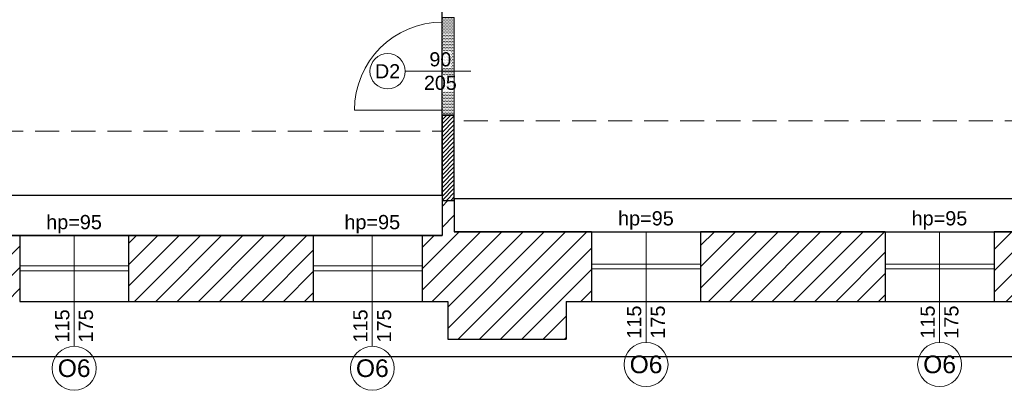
# Model space of a CAD drawing. Header units: millimetres. Extents: x 24385 to 79107, y -56478 to -23676.
# Tile 32 of 256: x 29317 to 30357, y -40361 to -39971. Entities that reach past the tile are written whole.
import ezdxf

# ---------------------------------------------------------------- set-up
doc = ezdxf.new("R2010")
doc.units = ezdxf.units.MM
doc.header["$LTSCALE"] = 2
doc.linetypes.add('HIDDENX2', pattern=[19.05, 12.7, -6.35])
for name, color, linetype, lineweight in [('0_OPIS', 7, 'Continuous', 13), ('3DPLAN_A_OKNA', 153, 'Continuous', 5), ('3DPLAN_A_TABELKA POMIESZCZEŃ', 7, 'Continuous', 0), ('3DPLAN_A_WYSOKOŚCI ZMIANA', 144, 'HIDDENX2', 5), ('A_6_STOLARKA_DRZWI', 6, 'Continuous', 0), ('A_STOL_OPIS', 55, 'Continuous', 5), ('A_TXT_STOLARKA', 131, 'Continuous', 0), ('A_WYBURZENIA', 6, 'Continuous', 0), ('A_ZESTAWIENIE STOLARKI', 3, 'Continuous', 15)]:
    doc.layers.add(name, color=color, linetype=linetype, lineweight=lineweight)
for name, color, linetype in [('3DPLAN_A_KRESKOWANIE 1', 253, 'Continuous'), ('3DPLAN_A_OPIS', 8, 'Continuous'), ('3DPLAN_K_DZIAŁOWA NISKIE', 134, 'Continuous'), ('3DPLAN_K_NOŚNA', 7, 'Continuous'), ('3DPLAN_K_OBRYS', 243, 'Continuous'), ('3DPLAN_K_OBRYS WIDOK', 242, 'Continuous')]:
    doc.layers.add(name, color=color, linetype=linetype)
doc.layers.add('3DPLAN_A_OBWIEDNIA', color=6, linetype='Continuous', plot=False)
doc.styles.add('ARIAL', font='arial.ttf')
doc.styles.add('TABEL1', font='txt')

# ---------------------------------------------------------------- blocks, each defined once
blk = doc.blocks.new('III pietrooosoo')
at = {"layer": '3DPLAN_A_KRESKOWANIE 1'}
h = blk.add_hatch(dxfattribs=at)
h.set_pattern_fill('ANSI31', color=256, scale=5, style=0)
h.set_pattern_definition([(45, (29206.918, -39107.05), (-11.22532, 11.22532), [])])
h.paths.add_polyline_path([(26781.5, -39163.6), (26781.5, -38938.6), (26746.5, -38938.6), (26746.5, -39163.6)])
h.paths.add_polyline_path([(26746.5, -39423.6), (26776, -39423.6), (26776, -39388.3), (26746.5, -39388.3)])
h.paths.add_polyline_path([(26746.5, -38938.6), (26781.5, -38938.6), (26781.5, -39163.6), (26746.5, -39163.6)])
h.paths.add_polyline_path([(27369, -39343.1), (27369, -39410.1), (27376, -39410.1), (27376, -39403.1), (27411, -39403.1), (27411, -39383.8), (27409.4, -39383.8), (27410, -39384, -0.310329), (27410.4, -39384.6), (27410.4, -39387, -0.216272), (27410.2, -39387.5), (27409.5, -39388, -0.076898), (27409.4, -39388.1, 0.840818), (27409.5, -39388.8), (27410.2, -39388.8), (27410.2, -39389), (27409.5, -39389, -0.840818), (27409.3, -39388, 0.076898), (27409.4, -39387.9), (27410.1, -39387.4, 0.216272), (27410.3, -39387), (27410.3, -39384.6, 0.310329), (27410, -39384.1), (27409, -39383.8), (27409, -39316), (27411, -39316), (27411, -39109.1), (27397, -39109.1), (27397, -39304.1), (27327, -39304.1), (27327, -39321.1), (26830, -39321.1), (26830, -39251.1), (26809.5, -39251.1), (26809.5, -39321.1), (26781.5, -39321.1), (26781.5, -39387.1), (26811, -39387.1), (26811, -39343.1)])
h.paths.add_polyline_path([(28445, -38740.1), (28445, -38698.6), (28212, -38698.6), (28212, -38637.6), (28199, -38637.6), (28199, -38740.1)])
h.paths.add_polyline_path([(28624.5, -38658.6), (28602, -38658.6), (28602, -38698.6), (28560, -38698.6), (28560, -38740.1), (28624.5, -38740.1)])
h.paths.add_polyline_path([(28628, -38870.2), (28674.8, -38870.2), (28674.8, -38878.1), (28690, -38878.1), (28690, -38734.1), (28773, -38734.1), (28773, -38698.6), (28727, -38698.6), (28727, -38658.6), (28624.5, -38658.6), (28624.5, -38740.1), (28628, -38740.1)])
h.paths.add_polyline_path([(28674.8, -38878.1), (28674.8, -38870.2), (28628, -38870.2), (28628, -38897.2), (28649, -38897.2), (28649, -38878.1)])
h.paths.add_polyline_path([(28628, -38897.2), (28628, -38924.2), (28649, -38924.2), (28649, -38897.2)])
h.paths.add_polyline_path([(28649, -38924.2), (28628, -38924.2), (28628, -39029.1), (28205, -39029.1), (28205, -39046.1), (28246, -39046.1), (28246, -39098.1), (28619, -39098.1), (28619, -39148.3), (28649, -39148.3)])
h.paths.add_polyline_path([(28770, -39380.1), (28770, -39352.6), (28655, -39352.6), (28655, -39295.6), (28649, -39295.6), (28649, -39268.1), (28619, -39268.1), (28619, -39305.1), (28603, -39305.1), (28603, -39390.6), (28909, -39390.6), (28909, -39380.1)])
h.paths.add_polyline_path([(29255, -39636.1), (29255, -39479.1), (29254, -39456.1), (29254, -39299.1), (29206, -39299.1), (29206, -39365.1), (29138, -39365.1), (29138, -39390.6), (29243, -39390.6), (29243, -39525.6), (29130, -39525.6), (29130, -39588.6), (28897, -39588.6), (28897, -39613.1), (29205, -39613.1), (29205, -39636.1)])
h.paths.add_polyline_path([(28676, -39613.1), (28676, -39693.9), (28642, -39693.9), (28642, -39636.1), (28615, -39636.1), (28615, -39598.1), (28603, -39598.1), (28603, -39526.6), (28767, -39526.6), (28767, -39613.1)])
h.paths.add_polyline_path([(28575.6, -39665.5), (28722.9, -39665.5), (28722.9, -39699.9), (28575.6, -39699.9)], flags=9)
h.paths.add_polyline_path([(28642, -39693.9), (28642, -39906.1), (28676, -39906.1), (28676, -39693.9)])
h.paths.add_polyline_path([(29061, -38734.1), (29061, -38698.6), (28888, -38698.6), (28888, -38734.1)])
h.paths.add_polyline_path([(29349, -38734.1), (29349, -38698.6), (29325, -38698.6), (29325, -38658.6), (29200, -38658.6), (29200, -38698.6), (29176, -38698.6), (29176, -38734.1)])
h.paths.add_polyline_path([(29637, -38698.6), (29464, -38698.6), (29464, -38734.1), (29637, -38734.1)])
h.paths.add_polyline_path([(29925, -38734.1), (29925, -38698.6), (29902, -38698.6), (29902, -38658.6), (29777, -38658.6), (29777, -38698.6), (29752, -38698.6), (29752, -38734.1)])
h.paths.add_polyline_path([(30040, -38734.1), (30235, -38734.1), (30235, -38698.6), (30040, -38698.6)])
h.paths.add_polyline_path([(30525, -38734.1), (30525, -38698.6), (30503, -38698.6), (30503, -38658.6), (30378, -38658.6), (30378, -38698.6), (30350, -38698.6), (30350, -38734.1)])
h.paths.add_polyline_path([(30835, -38734.1), (30835, -38698.6), (30642, -38698.6), (30642, -38734.1)])
h.paths.add_polyline_path([(31049, -38768.6), (31551, -38768.6), (31551, -38841.1), (31595, -38841.1), (31595, -38734.1), (31626, -38734.1), (31626, -38698.6), (31099, -38698.6), (31099, -38658.6), (30974, -38658.6), (30974, -38698.6), (30949, -38698.6), (30949, -38734.1), (31049, -38734.1)])
h.paths.add_polyline_path([(31551, -39073.1), (31595, -39073.1), (31595, -39018.1), (31551, -39018.1)])
h.paths.add_polyline_path([(31551, -39378.1), (31595, -39378.1), (31595, -39250.1), (31551, -39250.1)])
h.paths.add_polyline_path([(31595, -39684.1), (31595, -39554.1), (31551, -39554.1), (31551, -39684.1)])
h.paths.add_polyline_path([(31595, -39915.1), (31595, -39860.1), (31551, -39860.1), (31551, -39915.1)])
h.paths.add_polyline_path([(31551, -40194.1), (30945, -40194.1), (30945, -40267.6), (30974, -40267.6), (30974, -40307.6), (31099, -40307.6), (31099, -40267.6), (31626, -40267.6), (31626, -40194.1), (31595, -40194.1), (31595, -40092.1), (31551, -40092.1), (31551, -40194.1)], is_closed=False)
h.paths.add_polyline_path([(30638, -40267.6), (30831, -40267.6), (30831, -40194.1), (30638, -40194.1)])
h.paths.add_polyline_path([(30346, -40194.1), (30346, -40267.6), (30370, -40267.6), (30370, -40307.6), (30495, -40307.6), (30495, -40267.6), (30521, -40267.6), (30521, -40194.1)])
h.paths.add_polyline_path([(30036, -40267.6), (30231, -40267.6), (30231, -40194.1), (30036, -40194.1)])
h.paths.add_polyline_path([(29776, -40161.1), (29763, -40161.1), (29763, -40198.1), (29742, -40198.1), (29742, -40267.6), (29769, -40267.6), (29769, -40307.6), (29894, -40307.6), (29894, -40267.6), (29921, -40267.6), (29921, -40194.1), (29776, -40194.1)])
h.paths.add_polyline_path([(29432, -40198.1), (29432, -40267.6), (29627, -40267.6), (29627, -40198.1)])
h.paths.add_polyline_path([(29141, -40198.1), (29141, -40267.6), (29162, -40267.6), (29162, -40307.6), (29287, -40307.6), (29287, -40267.6), (29317, -40267.6), (29317, -40198.1)])
h.paths.add_polyline_path([(28832, -40198.1), (28832, -40267.6), (29026, -40267.6), (29026, -40198.1)])
h.paths.add_polyline_path([(28542, -40267.6), (28571, -40267.6), (28571, -40307.6), (28696, -40307.6), (28696, -40267.6), (28717, -40267.6), (28717, -40198.1), (28597.4, -40198.1), (28597.1, -40198.3, -2.544085), (28595.1, -40198.1), (28542, -40198.1)])
h.paths.add_polyline_path([(28230, -40267.6), (28427, -40267.6), (28427, -40198.1), (28230, -40198.1)])
h.paths.add_polyline_path([(28026.6, -40155.7), (28026.6, -40307.6), (28071, -40307.6), (28071, -40267.6), (28115, -40267.6), (28115, -40198.1), (28038, -40198.1), (28038, -40155.7)])
h.paths.add_polyline_path([(28026.6, -40155.7), (27982, -40155.7), (27982, -40201.1), (27902, -40201.1), (27902, -40267.6), (27946, -40267.6), (27946, -40307.6), (28026.6, -40307.6)])
h.paths.add_polyline_path([(27917, -39798.8), (27920.1, -39798.8), (27920.1, -39852.8), (27917, -39852.8), (27917, -39912.1), (27982, -39912.1), (27982, -40155.7), (28026.6, -40155.7), (28026.6, -39747.1), (27917, -39747.1)])
h.paths.add_polyline_path([(28038, -39913.1), (28092, -39913.1), (28092, -39758.1), (28038, -39758.1), (28038, -39747.1), (28026.6, -39747.1), (28026.6, -40155.7), (28038, -40155.7)])
h.paths.add_polyline_path([(27951, -39566.1), (27951, -39590.1), (27957, -39590.1), (27957, -39657.1), (28026.6, -39657.1), (28026.6, -39566.1)])
h.paths.add_polyline_path([(28162, -39588.1), (28045, -39588.1), (28045, -39598.1), (28162, -39598.1)])
h.paths.add_polyline_path([(27591, -40201.1), (27591, -40267.6), (27727, -40267.6), (27727, -40201.1)])
h.paths.add_polyline_path([(26781.5, -40201.1), (26781.5, -40267.6), (27232, -40267.6), (27232, -40307.6), (27357, -40307.6), (27357, -40267.6), (27416, -40267.6), (27416, -40201.1)])
h.paths.add_polyline_path([(26809.5, -40155.7), (26809.5, -40201.1), (26865, -40201.1), (26865, -40155.7)])
h.paths.add_polyline_path([(26809.5, -40088.1), (26809.5, -40155.7), (26865, -40155.7), (26865, -40088.1)])
h.paths.add_polyline_path([(26809.5, -40085.1), (26809.5, -40088.1), (26865, -40088.1), (26865, -40085.1)])
h.paths.add_polyline_path([(26809.5, -39863.1), (26809.5, -39910.1), (26865, -39910.1), (26865, -39863.1)])
h.paths.add_polyline_path([(27409, -39315.6), (27409, -39313.4), (27411, -39313.5), (27409.1, -39313.5), (27409.1, -39315.5), (27411, -39315.6)], flags=16)
h.paths.add_polyline_path([(28819.9, -39558.9), (28844, -39558.9), (28844, -39578.9), (28819.9, -39578.9)], flags=24)
h.paths.add_polyline_path([(28614.3, -39470.4), (28614.3, -39446.7), (28634.3, -39446.7), (28634.3, -39470.4)], flags=24)
h.paths.add_polyline_path([(28699.2, -39459.3), (28892.6, -39459.3), (28892.6, -39432.3), (28699.2, -39432.3)])
h.paths.add_polyline_path([(28699.2, -39486.3), (28892.6, -39486.3), (28892.6, -39459.3), (28699.2, -39459.3)])
h.paths.add_polyline_path([(28699.2, -39432.3), (28892.6, -39432.3), (28892.6, -39486.3), (28699.2, -39486.3)])
h.paths.add_polyline_path([(31282.9, -38730.8), (31332.2, -38730.8), (31332.2, -38753), (31282.9, -38753)], flags=24)
h.paths.add_polyline_path([(31048.2, -38730.8), (31088.9, -38730.8), (31088.9, -38753), (31048.2, -38753)], flags=24)
h.paths.add_polyline_path([(31265.2, -38739.9, 1), (31262.7, -38738.1, 1)], flags=16)
h.paths.add_polyline_path([(28712.1, -39463.6), (28749.2, -39463.6), (28749.2, -39484.1), (28712.1, -39484.1)], flags=8)
h.paths.add_polyline_path([(28712.6, -39435.9), (28779.5, -39435.9), (28779.5, -39457.5), (28712.6, -39457.5)], flags=8)
h.paths.add_polyline_path([(28654.7, -39435.9), (28689.5, -39435.9), (28689.5, -39454.1), (28654.7, -39454.1)], flags=8)
h.paths.add_polyline_path([(28758.7, -39460.6), (28782.8, -39460.6), (28782.8, -39484.6), (28758.7, -39484.6)], flags=8)
h.paths.add_polyline_path([(28699.2, -39460.9), (28699.2, -39483.1), (28699.6, -39483.1), (28699.6, -39460.9)], flags=8)
at = {"layer": '3DPLAN_A_OPIS', "lineweight": 0, "transparency": 33554687}
h = blk.add_hatch(dxfattribs=at)
h.set_pattern_fill('ANSI31', color=1)
h.set_pattern_definition([(45, (-708.4828, 5623.021), (-2.24506403, 2.24506403), [])])
h.paths.add_polyline_path([(29776, -40071.1), (29763, -40071.1), (29763, -40161.1), (29776, -40161.1), (29776, -40071.1)], is_closed=False)
at = {"layer": 'A_WYBURZENIA', "transparency": 33554687}
h = blk.add_hatch(dxfattribs=at)
h.set_pattern_fill('DOTS', color=256)
h.set_pattern_definition([(0, (10794.5573, -19643.2417), (0.79375, 1.5875), [0, -1.5875])])
h.paths.add_polyline_path([(29776, -39968.1), (29763, -39968.1), (29763, -40024.9), (29776, -40024.9), (29776, -39968.1)], is_closed=False)
h.paths.add_polyline_path([(29744.1, -40004.6), (29778.7, -40004.6), (29778.7, -40044.7), (29744.1, -40044.7)], flags=9)
h.paths.add_polyline_path([(29763, -40071.1), (29776, -40071.1), (29776, -40024.9), (29763, -40024.9), (29763, -40071.1)], is_closed=False)
at = {"layer": '3DPLAN_A_OBWIEDNIA'}
for points in [[(28038, -40155.7), (29763, -40155.7), (29763, -39736.1), (29741, -39736.1), (29741, -39659.1), (29807, -39659.1), (29807, -39479.1), (29255, -39479.1), (29255, -39636.1), (29205, -39636.1), (29205, -39613.1), (28897, -39613.1)], [(31551, -40194.1), (31551, -40159.6), (31049, -40159.6), (31049, -40085.8), (31020, -40085.8), (31020, -40159.6), (30450, -40159.6), (30450, -40085.8), (30421, -40085.8), (30421, -40159.6), (29776, -40159.6), (29776, -40194.1), (30421, -40194.1), (30421, -40150.4), (30450, -40150.4), (30450, -40194.1), (31020, -40194.1), (31020, -40150.4), (31049, -40150.4), (31049, -40194.1), (31551, -40194.1)]]:
    blk.add_lwpolyline(points, dxfattribs=at)
blk.add_lwpolyline([(28038, -40155.7), (29763, -40155.7), (29763, -40198.1), (28038, -40198.1)], close=True, dxfattribs=at)
at = {"layer": '3DPLAN_A_OKNA'}
for p, q in [((29317, -40230.3), (29432, -40230.3)), ((29627, -40230.3), (29742, -40230.3)), ((29921, -40228.3), (30036, -40228.3)), ((29921, -40228.3), (29921, -40228.3)), ((30231, -40228.3), (30346, -40228.3)), ((29317, -40235.3), (29432, -40235.3)), ((29627, -40235.3), (29742, -40235.3)), ((29921, -40233.3), (30036, -40233.3)), ((29921, -40233.3), (29921, -40233.3)), ((30231, -40233.3), (30346, -40233.3))]:
    blk.add_line(p, q, dxfattribs=at)
at = {"layer": '3DPLAN_A_OPIS', "color": 1, "lineweight": 30}
blk.add_lwpolyline([(29763, -40161.1), (29776, -40161.1), (29776, -40071.1), (29763, -40071.1)], close=True, dxfattribs=at)
at = {"layer": '3DPLAN_A_WYSOKOŚCI ZMIANA'}
for p, q in [((30421, -40077.1), (29776, -40077.1)), ((28038, -40088.1), (29763, -40088.1))]:
    blk.add_line(p, q, dxfattribs=at)
at = {"layer": '3DPLAN_K_DZIAŁOWA NISKIE'}
for p, q in [((29317, -40198.1), (29432, -40198.1)), ((29627, -40198.1), (29742, -40198.1)), ((29921, -40194.1), (30036, -40194.1)), ((29921, -40194.1), (29921, -40194.1)), ((30231, -40194.1), (30346, -40194.1))]:
    blk.add_line(p, q, dxfattribs=at)
at = {"layer": '3DPLAN_K_NOŚNA'}
for p, q in [((29763, -40071.1), (29776, -40071.1)), ((29763, -40161.1), (29776, -40161.1)), ((29763, -40161.1), (29763, -40198.1)), ((29776, -40161.1), (29776, -40194.1)), ((29141, -40198.1), (29317, -40198.1)), ((29317, -40198.1), (29317, -40267.6)), ((29432, -40198.1), (29432, -40267.6)), ((29432, -40198.1), (29627, -40198.1)), ((29627, -40198.1), (29627, -40267.6)), ((29742, -40198.1), (29742, -40267.6)), ((29742, -40198.1), (29763, -40198.1)), ((29921, -40194.1), (29776, -40194.1)), ((29921, -40194.1), (29921, -40229.1)), ((29921, -40194.1), (29921, -40229.1)), ((29921, -40194.1), (29921, -40267.6)), ((30036, -40194.1), (30036, -40267.6)), ((30231, -40194.1), (30036, -40194.1)), ((30231, -40194.1), (30231, -40267.6)), ((30346, -40194.1), (30346, -40267.6)), ((30521, -40194.1), (30346, -40194.1))]:
    blk.add_line(p, q, dxfattribs=at)
at = {"layer": '3DPLAN_K_OBRYS'}
for p, q in [((29432, -40267.6), (29627, -40267.6)), ((29742, -40267.6), (29769, -40267.6)), ((29769, -40267.6), (29769, -40307.6)), ((29894, -40267.6), (29894, -40307.6)), ((29894, -40267.6), (29921, -40267.6)), ((30036, -40267.6), (30231, -40267.6)), ((30346, -40267.6), (30370, -40267.6)), ((29769, -40307.6), (29894, -40307.6))]:
    blk.add_line(p, q, dxfattribs=at)
at = {"layer": '3DPLAN_K_OBRYS WIDOK'}
for p, q in [((29317, -40267.6), (29432, -40267.6)), ((29627, -40267.6), (29742, -40267.6)), ((29921, -40267.6), (30036, -40267.6)), ((29921, -40267.6), (29921, -40267.6)), ((30231, -40267.6), (30346, -40267.6)), ((26746.5, -40325.6), (31677.5, -40325.6))]:
    blk.add_line(p, q, dxfattribs=at)
at = {"layer": 'A_6_STOLARKA_DRZWI'}
blk.add_line((29763.5, -40066.1), (29670.5, -40066.1), dxfattribs=at)
blk.add_arc((29763.5, -40066.1), 93, 90, 180, dxfattribs=at)
at = {"layer": 'A_STOL_OPIS'}
for p, q in [((29793.5, -40024.9), (29724.1, -40024.9)), ((29374.5, -40314.9), (29374.5, -40198.1)), ((29689.4, -40314.9), (29689.4, -40198.1)), ((29978.5, -40310.9), (29978.5, -40194.1)), ((30288.5, -40310.9), (30288.5, -40194.1))]:
    blk.add_line(p, q, dxfattribs=at)
at = {"layer": 'A_TXT_STOLARKA'}
blk.add_line((29730.8, -40024.9), (29786, -40024.9), dxfattribs=at)
at = {"layer": 'A_WYBURZENIA', "transparency": 33554687}
blk.add_lwpolyline([(29763, -40071.1), (29776, -40071.1), (29776, -39968.1), (29763, -39968.1)], close=True, dxfattribs=at)
at = {"layer": 'A_ZESTAWIENIE STOLARKI', "ltscale": 0.25}
for centre, radius in [((29705.5, -40024.9), 18.6), ((29374.5, -40338.2), 23.2), ((29689.4, -40338.2), 23.2), ((29978.5, -40334.2), 23.2), ((30288.5, -40334.2), 23.2)]:
    blk.add_circle(centre, radius, dxfattribs=at)
at = {"layer": '3DPLAN_A_OPIS', "color": 1, "lineweight": 30, "style": 'ARIAL'}
blk.add_attdef('31,21M2', (31149.9, -39031.4), '', height=12, dxfattribs=at)
at = {"layer": '3DPLAN_A_TABELKA POMIESZCZEŃ', "ltscale": 0.5, "style": 'ARIAL'}
blk.add_attdef('REJESTRACJA', (28148.5, -39789.9), '', height=12, dxfattribs=at)
at = {"layer": 'A_STOL_OPIS', "ltscale": 0.2, "insert": (29732.1, -40004.9), "char_height": 14.872, "attachment_point": 1, "style": 'TABEL1'}
blk.add_mtext_dynamic_manual_height_columns('\\pxqc;{\\fArial|b0|i0|c238|p34;90\\P205}', width=58.321, gutter_width=80, heights=[0], dxfattribs=at)
at = {"layer": 'A_STOL_OPIS', "ltscale": 0.2, "char_height": 15, "attachment_point": 5, "rotation": 90, "style": 'TABEL1'}
for insert in [(29978.5, -40289.5), (30288.5, -40289.5), (29374.5, -40293.5), (29689.4, -40293.5)]:
    blk.add_mtext_dynamic_manual_height_columns('\\pxqc;{\\fArial|b0|i0|c238|p34;115\\P175}', width=72.901, gutter_width=100, heights=[0], dxfattribs=dict(at, insert=insert))
at = {"layer": 'A_ZESTAWIENIE STOLARKI', "ltscale": 0.2, "style": 'TABEL1'}
for s, width, gutter_width, insert, char_height, attachment_point in [('{\\fArial|b0|i0|c238|p34;D2}', 58.321, 80, (29705.5, -40024.9), 14.872, 5), ('\\pxqc;{\\fArial|b0|i0|c238|p34;hp=95}', 72.901, 100, (29337.9, -40176.5), 15, 1), ('\\pxqc;{\\fArial|b0|i0|c238|p34;hp=95}', 72.901, 100, (29652.9, -40176.5), 15, 1), ('\\pxqc;{\\fArial|b0|i0|c238|p34;hp=95}', 72.901, 100, (29941.9, -40172.5), 15, 1), ('\\pxqc;{\\fArial|b0|i0|c238|p34;hp=95}', 72.901, 100, (30251.9, -40172.5), 15, 1), ('{\\fArial|b0|i0|c238|p34;O6}', 72.901, 100, (29978.5, -40334.2), 18.59, 5), ('{\\fArial|b0|i0|c238|p34;O6}', 72.901, 100, (30288.5, -40334.2), 18.59, 5), ('{\\fArial|b0|i0|c238|p34;O6}', 72.901, 100, (29374.5, -40338.2), 18.59, 5), ('{\\fArial|b0|i0|c238|p34;O6}', 72.901, 100, (29689.4, -40338.2), 18.59, 5)]:
    blk.add_mtext_dynamic_manual_height_columns(s, width=width, gutter_width=gutter_width, heights=[0], dxfattribs=dict(at, insert=insert, char_height=char_height, attachment_point=attachment_point))

msp = doc.modelspace()

# ---------------------------------------------------------------- block references
at = {"layer": '0_OPIS'}
msp.add_blockref('III pietrooosoo', (0, 0), dxfattribs=at)

doc.saveas('drawing.dxf')
